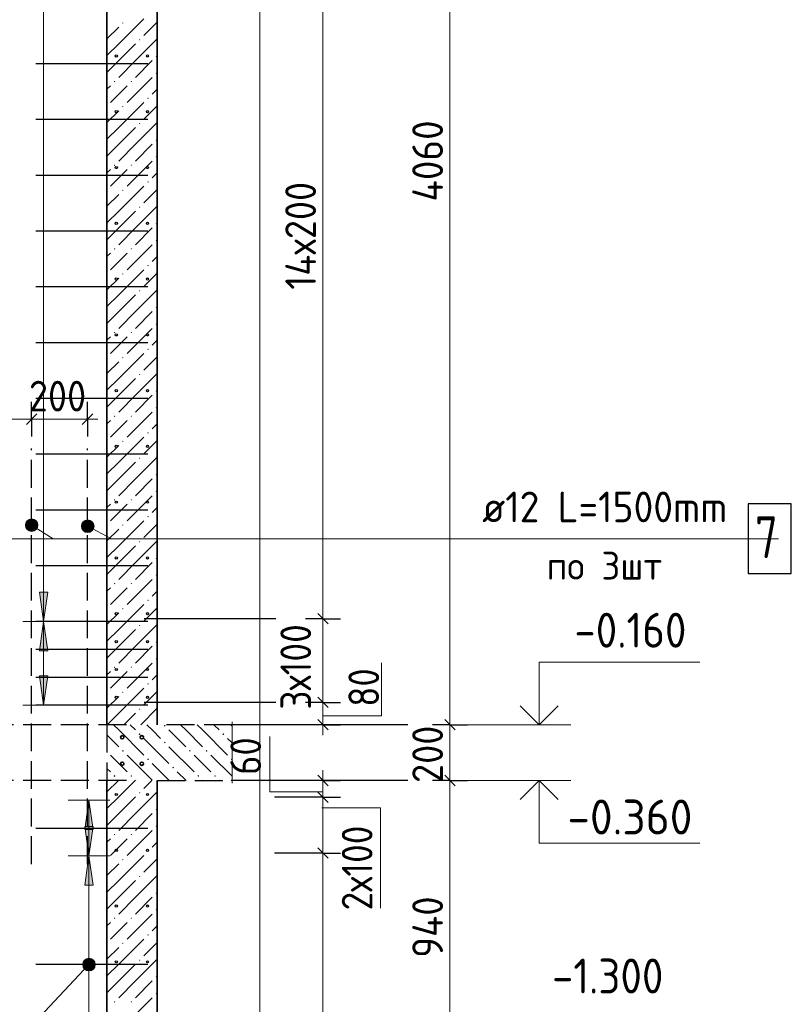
# Model space of a CAD drawing. Header units: millimetres. Extents: x 0 to 21000, y -5 to 14855.
# Tile 7 of 31: x 5058 to 7824, y 4223 to 7753. Entities that reach past the tile are written whole.
import ezdxf

# ---------------------------------------------------------------- set-up
doc = ezdxf.new("R2010")
doc.units = ezdxf.units.MM
doc.linetypes.add('______2', pattern=[135, 100, -35])
for name, color, linetype, lineweight in [('Standard', 7, 'Continuous', 25), ('Выпуски арматуры Г-обр.', 7, 'Continuous', 25), ('Общий02', 7, 'Continuous', 18), ('Позиционная метка линия выноска', 7, 'Continuous', 13), ('Размерная линия_ общее', 7, 'Continuous', 13), ('Стена обрамление Г-обр.', 7, 'Continuous', 25), ('Стена Хомут', 7, 'Continuous', 25)]:
    doc.layers.add(name, color=color, linetype=linetype, lineweight=lineweight)
doc.layers.add('ЖБ Перекрытие верхний уровень', color=7, linetype='Continuous', lineweight=25, true_color=0xe0e0ff)
doc.layers.add('ЖБ Стена верхний уровень', color=7, linetype='Continuous', lineweight=25, true_color=0x006e00)
doc.layers.add('Размерная выноска', color=7, linetype='Continuous')
doc.styles.add('ISOCPEUR', font='txt')

msp = doc.modelspace()

# ---------------------------------------------------------------- hatches: boundary and pattern name
at = {"layer": 'ЖБ Перекрытие верхний уровень', "linetype": 'Continuous', "lineweight": 18, "transparency": 33554687}
for points in [[(5484.6, 5191.3), (5487.8, 5194.6), (5491.1, 5191.3), (5487.8, 5188.1)], [(5574.6, 5221.3), (5577.8, 5224.6), (5581.1, 5221.3), (5577.8, 5218.1)], [(5784.6, 5191.3), (5787.8, 5194.6), (5791.1, 5191.3), (5787.8, 5188.1)], [(5574.6, 5161.3), (5577.8, 5164.6), (5581.1, 5161.3), (5577.8, 5158.1)], [(5370.6, 5131.8), (5371.1, 5131.3), (5370.6, 5130.9)], [(5424.6, 5131.3), (5427.8, 5134.6), (5431.1, 5131.3), (5427.8, 5128.1)], [(5664.6, 5131.3), (5667.8, 5134.6), (5671.1, 5131.3), (5667.8, 5128.1)], [(5724.6, 5131.3), (5727.8, 5134.6), (5731.1, 5131.3), (5727.8, 5128.1)], [(5514.6, 5101.3), (5517.8, 5104.6), (5521.1, 5101.3), (5517.8, 5098.1)], [(5814.6, 5101.3), (5817.8, 5104.6), (5819, 5103.4), (5819, 5099.3), (5817.8, 5098.1)], [(5604.6, 5071.3), (5607.8, 5074.6), (5611.1, 5071.3), (5607.8, 5068.1)], [(5394.6, 5041.3), (5397.8, 5044.6), (5401.1, 5041.3), (5397.8, 5038.1)], [(5454.6, 5041.3), (5457.8, 5044.6), (5461.1, 5041.3), (5457.8, 5038.1)], [(5694.6, 5041.3), (5697.8, 5044.6), (5701.1, 5041.3), (5697.8, 5038.1)], [(5754.6, 5041.3), (5757.8, 5044.6), (5761.1, 5041.3), (5757.8, 5038.1)]]:
    msp.add_hatch(color=7, dxfattribs=at).paths.add_polyline_path(points, flags=16)
at = {"layer": 'ЖБ Стена верхний уровень', "linetype": 'Continuous', "lineweight": 18, "transparency": 33554687}
for points in [[(5425.3, 7741.3), (5427.8, 7743.8), (5430.3, 7741.3), (5427.8, 7738.8)], [(5485.3, 7681.3), (5487.8, 7683.8), (5490.3, 7681.3), (5487.8, 7678.8)], [(5545.3, 7621.3), (5547.8, 7623.8), (5550.3, 7621.3), (5547.8, 7618.8)], [(5545.3, 7561.3), (5547.8, 7563.8), (5550.3, 7561.3), (5547.8, 7558.8)], [(5395.3, 7531.3), (5397.8, 7533.8), (5400.3, 7531.3), (5397.8, 7528.8)], [(5455.3, 7531.3), (5457.8, 7533.8), (5460.3, 7531.3), (5457.8, 7528.8)], [(5515.3, 7471.3), (5517.8, 7473.8), (5520.3, 7471.3), (5517.8, 7468.8)], [(5425.3, 7441.3), (5427.8, 7443.8), (5430.3, 7441.3), (5427.8, 7438.8)], [(5485.3, 7381.3), (5487.8, 7383.8), (5490.3, 7381.3), (5487.8, 7378.8)], [(5545.3, 7321.3), (5547.8, 7323.8), (5550.3, 7321.3), (5547.8, 7318.8)], [(5545.3, 7261.3), (5547.8, 7263.8), (5550.3, 7261.3), (5547.8, 7258.8)], [(5395.3, 7231.3), (5397.8, 7233.8), (5400.3, 7231.3), (5397.8, 7228.8)], [(5455.3, 7231.3), (5457.8, 7233.8), (5460.3, 7231.3), (5457.8, 7228.8)], [(5515.3, 7171.3), (5517.8, 7173.8), (5520.3, 7171.3), (5517.8, 7168.8)], [(5425.3, 7141.3), (5427.8, 7143.8), (5430.3, 7141.3), (5427.8, 7138.8)], [(5485.3, 7081.3), (5487.8, 7083.8), (5490.3, 7081.3), (5487.8, 7078.8)], [(5545.3, 7021.3), (5547.8, 7023.8), (5550.3, 7021.3), (5547.8, 7018.8)], [(5545.3, 6961.3), (5547.8, 6963.8), (5550.3, 6961.3), (5547.8, 6958.8)], [(5395.3, 6931.3), (5397.8, 6933.8), (5400.3, 6931.3), (5397.8, 6928.8)], [(5455.3, 6931.3), (5457.8, 6933.8), (5460.3, 6931.3), (5457.8, 6928.8)], [(5515.3, 6871.3), (5517.8, 6873.8), (5520.3, 6871.3), (5517.8, 6868.8)], [(5425.3, 6841.3), (5427.8, 6843.8), (5430.3, 6841.3), (5427.8, 6838.8)], [(5485.3, 6781.3), (5487.8, 6783.8), (5490.3, 6781.3), (5487.8, 6778.8)], [(5545.3, 6721.3), (5547.8, 6723.8), (5550.3, 6721.3), (5547.8, 6718.8)], [(5545.3, 6661.3), (5547.8, 6663.8), (5550.3, 6661.3), (5547.8, 6658.8)], [(5395.3, 6631.3), (5397.8, 6633.8), (5400.3, 6631.3), (5397.8, 6628.8)], [(5455.3, 6631.3), (5457.8, 6633.8), (5460.3, 6631.3), (5457.8, 6628.8)], [(5515.3, 6571.3), (5517.8, 6573.8), (5520.3, 6571.3), (5517.8, 6568.8)], [(5425.3, 6541.3), (5427.8, 6543.8), (5430.3, 6541.3), (5427.8, 6538.8)], [(5485.3, 6481.3), (5487.8, 6483.8), (5490.3, 6481.3), (5487.8, 6478.8)], [(5545.3, 6421.3), (5547.8, 6423.8), (5550.3, 6421.3), (5547.8, 6418.8)], [(5545.3, 6361.3), (5547.8, 6363.8), (5550.3, 6361.3), (5547.8, 6358.8)], [(5395.3, 6331.3), (5397.8, 6333.8), (5400.3, 6331.3), (5397.8, 6328.8)], [(5455.3, 6331.3), (5457.8, 6333.8), (5460.3, 6331.3), (5457.8, 6328.8)], [(5515.3, 6271.3), (5517.8, 6273.8), (5520.3, 6271.3), (5517.8, 6268.8)], [(5425.3, 6241.3), (5427.8, 6243.8), (5430.3, 6241.3), (5427.8, 6238.8)], [(5485.3, 6181.3), (5487.8, 6183.8), (5490.3, 6181.3), (5487.8, 6178.8)], [(5545.3, 6121.3), (5547.8, 6123.8), (5550.3, 6121.3), (5547.8, 6118.8)], [(5545.3, 6061.3), (5547.8, 6063.8), (5550.3, 6061.3), (5547.8, 6058.8)], [(5395.3, 6031.3), (5397.8, 6033.8), (5400.3, 6031.3), (5397.8, 6028.8)], [(5455.3, 6031.3), (5457.8, 6033.8), (5460.3, 6031.3), (5457.8, 6028.8)], [(5515.3, 5971.3), (5517.8, 5973.8), (5520.3, 5971.3), (5517.8, 5968.8)], [(5425.3, 5941.3), (5427.8, 5943.8), (5430.3, 5941.3), (5427.8, 5938.8)], [(5485.3, 5881.3), (5487.8, 5883.8), (5490.3, 5881.3), (5487.8, 5878.8)], [(5545.3, 5821.3), (5547.8, 5823.8), (5550.3, 5821.3), (5547.8, 5818.8)], [(5545.3, 5761.3), (5547.8, 5763.8), (5550.3, 5761.3), (5547.8, 5758.8)], [(5395.3, 5731.3), (5397.8, 5733.8), (5400.3, 5731.3), (5397.8, 5728.8)], [(5455.3, 5731.3), (5457.8, 5733.8), (5460.3, 5731.3), (5457.8, 5728.8)], [(5515.3, 5671.3), (5517.8, 5673.8), (5520.3, 5671.3), (5517.8, 5668.8)], [(5425.3, 5641.3), (5427.8, 5643.8), (5430.3, 5641.3), (5427.8, 5638.8)], [(5485.3, 5581.3), (5487.8, 5583.8), (5490.3, 5581.3), (5487.8, 5578.8)], [(5545.3, 5521.3), (5547.8, 5523.8), (5550.3, 5521.3), (5547.8, 5518.8)], [(5545.3, 5461.3), (5547.8, 5463.8), (5550.3, 5461.3), (5547.8, 5458.8)], [(5395.3, 5431.3), (5397.8, 5433.8), (5400.3, 5431.3), (5397.8, 5428.8)], [(5455.3, 5431.3), (5457.8, 5433.8), (5460.3, 5431.3), (5457.8, 5428.8)], [(5515.3, 5371.3), (5517.8, 5373.8), (5520.3, 5371.3), (5517.8, 5368.8)], [(5425.3, 5341.3), (5427.8, 5343.8), (5430.3, 5341.3), (5427.8, 5338.8)], [(5485.3, 5281.3), (5487.8, 5283.8), (5490.3, 5281.3), (5487.8, 5278.8)], [(5485.3, 4981.3), (5487.8, 4983.8), (5490.3, 4981.3), (5487.8, 4978.8)], [(5545.3, 4921.3), (5547.8, 4923.8), (5550.3, 4921.3), (5547.8, 4918.8)], [(5545.3, 4861.3), (5547.8, 4863.8), (5550.3, 4861.3), (5547.8, 4858.8)], [(5395.3, 4831.3), (5397.8, 4833.8), (5400.3, 4831.3), (5397.8, 4828.8)], [(5455.3, 4831.3), (5457.8, 4833.8), (5460.3, 4831.3), (5457.8, 4828.8)], [(5515.3, 4771.3), (5517.8, 4773.8), (5520.3, 4771.3), (5517.8, 4768.8)], [(5425.3, 4741.3), (5427.8, 4743.8), (5430.3, 4741.3), (5427.8, 4738.8)], [(5485.3, 4681.3), (5487.8, 4683.8), (5490.3, 4681.3), (5487.8, 4678.8)], [(5545.3, 4621.3), (5547.8, 4623.8), (5550.3, 4621.3), (5547.8, 4618.8)], [(5545.3, 4561.3), (5547.8, 4563.8), (5550.3, 4561.3), (5547.8, 4558.8)], [(5395.3, 4531.3), (5397.8, 4533.8), (5400.3, 4531.3), (5397.8, 4528.8)], [(5455.3, 4531.3), (5457.8, 4533.8), (5460.3, 4531.3), (5457.8, 4528.8)], [(5515.3, 4471.3), (5517.8, 4473.8), (5520.3, 4471.3), (5517.8, 4468.8)], [(5425.3, 4441.3), (5427.8, 4443.8), (5430.3, 4441.3), (5427.8, 4438.8)], [(5485.3, 4381.3), (5487.8, 4383.8), (5490.3, 4381.3), (5487.8, 4378.8)], [(5545.3, 4321.3), (5547.8, 4323.8), (5550.3, 4321.3), (5547.8, 4318.8)], [(5545.3, 4261.3), (5547.8, 4263.8), (5550.3, 4261.3), (5547.8, 4258.8)], [(5395.3, 4231.3), (5397.8, 4233.8), (5400.3, 4231.3), (5397.8, 4228.8)], [(5455.3, 4231.3), (5457.8, 4233.8), (5460.3, 4231.3), (5457.8, 4228.8)]]:
    msp.add_hatch(color=7, dxfattribs=at).paths.add_polyline_path(points, flags=16)
at = {"layer": 'Общий02', "linetype": 'Continuous', "lineweight": 13, "transparency": 33554687}
for points in [[(5158.7, 5700), (5143.7, 5595), (5128.7, 5700)], [(5158.7, 5400), (5143.7, 5295), (5128.7, 5400)], [(5321.2, 4860), (5306.2, 4755), (5291.2, 4860)]]:
    msp.add_hatch(color=7, dxfattribs=at).paths.add_polyline_path(points, flags=16)
for points in [[(5158.7, 5490), (5143.7, 5595), (5128.7, 5490)], [(5321.2, 4850), (5306.2, 4955), (5291.2, 4850)], [(5321.2, 4650), (5306.2, 4755), (5291.2, 4650)]]:
    msp.add_hatch(color=7, dxfattribs=at).paths.add_polyline_path(points)
at = {"layer": 'Позиционная метка линия выноска', "linetype": 'Continuous', "lineweight": 13, "transparency": 33554687}
for points in [[(5080.7, 5930.5), (5090.5, 5960.6), (5078.3, 5941.7)], [(5078.3, 5941.7), (5090.5, 5960.6), (5081.7, 5952.9)], [(5088.4, 5921.8), (5101.7, 5963), (5080.7, 5930.5)], [(5080.7, 5930.5), (5101.7, 5963), (5090.5, 5960.6)], [(5088.4, 5921.8), (5112.8, 5959.6), (5101.7, 5963)], [(5099.6, 5918.3), (5112.8, 5959.6), (5088.4, 5921.8)], [(5099.6, 5918.3), (5120.6, 5950.8), (5112.8, 5959.6)], [(5110.8, 5920.7), (5120.6, 5950.8), (5099.6, 5918.3)], [(5110.8, 5920.7), (5123, 5939.6), (5120.6, 5950.8)], [(5123, 5939.6), (5110.8, 5920.7), (5119.5, 5928.5)], [(5282.8, 5925.1), (5290, 5955.9), (5279.4, 5936.1)], [(5279.4, 5936.1), (5290, 5955.9), (5282, 5947.5)], [(5291.2, 5917), (5301, 5959.2), (5282.8, 5925.1)], [(5282.8, 5925.1), (5301, 5959.2), (5290, 5955.9)], [(5291.2, 5917), (5312.4, 5956.7), (5301, 5959.2)], [(5302.6, 5914.5), (5312.4, 5956.7), (5291.2, 5917)], [(5302.6, 5914.5), (5320.8, 5948.6), (5312.4, 5956.7)], [(5313.6, 5917.8), (5320.8, 5948.6), (5302.6, 5914.5)], [(5313.6, 5917.8), (5324.2, 5937.7), (5320.8, 5948.6)], [(5324.2, 5937.7), (5313.6, 5917.8), (5321.6, 5926.3)], [(5284.4, 4370.1), (5322.6, 4349.6), (5289.8, 4380.5)], [(5289.8, 4380.5), (5328.1, 4360), (5299.8, 4386.5)], [(5289.8, 4380.5), (5322.6, 4349.6), (5328.1, 4360)], [(5299.8, 4386.5), (5327.7, 4371.5), (5311.3, 4386.8)], [(5299.8, 4386.5), (5328.1, 4360), (5327.7, 4371.5)], [(5311.3, 4386.8), (5327.7, 4371.5), (5321.6, 4381.4)], [(5284.8, 4358.6), (5312.6, 4343.6), (5284.4, 4370.1)], [(5284.4, 4370.1), (5312.6, 4343.6), (5322.6, 4349.6)], [(5301.2, 4343.2), (5284.8, 4358.6), (5290.8, 4348.6)], [(5284.8, 4358.6), (5301.2, 4343.2), (5312.6, 4343.6)]]:
    msp.add_hatch(color=7, dxfattribs=at).paths.add_polyline_path(points)

# ---------------------------------------------------------------- linework, layer by layer
at = {"layer": 'Standard', "color": 251, "linetype": 'Continuous', "lineweight": -3, "true_color": 0x656565, "transparency": 33554687}
for p, q in [((5100.6, 6320.9), (5100.6, 6383.4)), ((5300.6, 6320.9), (5300.6, 6383.4)), ((5100.6, 6320.9), (5100.6, 6258.4)), ((5100.6, 6320.9), (5100.6, 6320.9)), ((5300.6, 6320.9), (5300.6, 6258.4)), ((5300.6, 6320.9), (5300.6, 6320.9)), ((5975.9, 5605), (5504.3, 5605)), ((6144.9, 5605), (6082.4, 5605)), ((6144.9, 5605), (6118.9, 5605)), ((6144.9, 5605), (6207.4, 5605)), ((5975.9, 5305), (5504.3, 5305)), ((6144.9, 5305), (6082.4, 5305)), ((6144.9, 5305), (6118.9, 5305)), ((6144.9, 5305), (6207.4, 5305)), ((6144.9, 5225), (5985.3, 5225)), ((6144.9, 5225), (6082.4, 5225)), ((6144.9, 5225), (6207.4, 5225)), ((6144.9, 5025), (6005.3, 5025)), ((6144.9, 5025), (6082.4, 5025)), ((6144.9, 5025), (6207.4, 5025)), ((6144.9, 4965), (5971.3, 4965)), ((6144.9, 4965), (6082.4, 4965)), ((6144.9, 4965), (6207.4, 4965)), ((6144.9, 4765), (5971.3, 4765)), ((6144.9, 4765), (6082.4, 4765)), ((6144.9, 4765), (6207.4, 4765))]:
    msp.add_line(p, q, dxfattribs=at)
at = {"layer": 'Standard', "color": 251, "linetype": 'Continuous', "lineweight": 13, "true_color": 0x656565, "transparency": 33554687}
for p, q in [((5100.6, 6320.9), (4900.6, 6320.9)), ((5300.6, 6320.9), (5100.6, 6320.9)), ((5300.6, 6320.9), (5338.1, 6320.9)), ((6144.9, 5305), (6144.9, 5605)), ((6354.9, 5256.7), (6354.9, 5446.7)), ((6144.9, 5256.7), (6354.9, 5256.7)), ((6144.9, 5225), (6144.9, 5187.5)), ((5954.9, 4984), (5954.9, 5183)), ((6144.9, 5025), (6144.9, 5062.5)), ((6144.9, 4965), (6144.9, 5025)), ((6144.9, 4984), (5954.9, 4984)), ((6144.9, 4765), (6144.9, 4965)), ((6140.9, 4926.7), (6350.9, 4926.7)), ((6350.9, 4926.7), (6350.9, 4567.5)), ((6144.9, 2565), (6144.9, 4765))]:
    msp.add_line(p, q, dxfattribs=at)
at = {"layer": 'Standard', "color": 251, "linetype": 'Continuous', "lineweight": 25, "true_color": 0x656565, "transparency": 33554687}
for p, q in [((5119.4, 6339.7), (5081.9, 6302.2)), ((5319.4, 6339.7), (5281.9, 6302.2)), ((6163.7, 5586.3), (6126.2, 5623.8)), ((6163.7, 5286.3), (6126.2, 5323.8)), ((6163.7, 5206.3), (6126.2, 5243.8)), ((6163.7, 5006.3), (6126.2, 5043.8)), ((6163.7, 4946.3), (6126.2, 4983.8)), ((6163.7, 4746.3), (6126.2, 4783.8))]:
    msp.add_line(p, q, dxfattribs=at)
at = {"layer": 'Standard', "color": 7, "linetype": 'Continuous', "lineweight": 13, "transparency": 33554687}
for p, q in [((7032.9, 5225), (6657.9, 5225)), ((7032.9, 5025), (6657.9, 5025))]:
    msp.add_line(p, q, dxfattribs=at)
at = {"layer": 'Standard', "color": 254, "linetype": 'Continuous', "lineweight": 13, "true_color": 0xc4c4ff, "transparency": 33554687}
msp.add_lwpolyline([(1837.4, 1785), (5919, 1785), (5919, 13785), (1837.4, 13785), (1837.4, 1785)], dxfattribs=at)
at = {"layer": 'Standard', "color": 251, "linetype": 'Continuous', "lineweight": 13, "true_color": 0x656565, "transparency": 33554687}
for points in [[(6144.9, 5605), (6144.9, 6601.2), (6144.9, 6601.2), (6144.9, 7228.5), (6144.9, 7228.5), (6144.9, 8286.2), (6144.9, 8286.2), (6144.9, 8405)], [(6144.9, 5225), (6144.9, 5225.6), (6144.9, 5225.6), (6144.9, 5305)]]:
    msp.add_lwpolyline(points, dxfattribs=at)
at = {"layer": 'Standard', "color": 7, "linetype": 'Continuous', "lineweight": 13, "transparency": 33554687}
for points in [[(6920.4, 5225), (6920.4, 5450), (7496, 5450)], [(6920.4, 5025), (6920.4, 4800), (7496, 4800)]]:
    msp.add_lwpolyline(points, dxfattribs=at)
at = {"layer": 'Standard', "color": 7, "linetype": 'Continuous', "lineweight": 35, "transparency": 33554687}
for points in [[(6852.3, 5293.1), (6920.4, 5225), (6988.5, 5293.1)], [(6852.3, 4957), (6920.4, 5025), (6988.5, 4957)]]:
    msp.add_lwpolyline(points, dxfattribs=at)
at = {"layer": 'Выпуски арматуры Г-обр.', "color": 7, "linetype": 'Continuous', "lineweight": 25, "transparency": 33554687}
msp.add_lwpolyline([(7668.6, 5767.5), (7823.6, 5767.5), (7823.6, 6017.5), (7668.6, 6017.5), (7668.6, 5767.5)], dxfattribs=at)
at = {"layer": 'ЖБ Перекрытие верхний уровень', "color": 7, "linetype": '______2', "lineweight": 25, "transparency": 33554687}
for p, q in [((5100.6, 4725), (5100.6, 6215)), ((5300.6, 4725), (5300.6, 6215)), ((5440.6, 5225), (2400.6, 5225)), ((5370.6, 5225), (5370.6, 5025)), ((5819, 5225), (5550.6, 5225)), ((5440.6, 5025), (2400.6, 5025)), ((5550.6, 5025), (5819, 5025))]:
    msp.add_line(p, q, dxfattribs=at)
at = {"layer": 'ЖБ Перекрытие верхний уровень', "color": 9, "linetype": 'Continuous', "lineweight": 18, "true_color": 0xc7c7c7, "transparency": 33554687}
for p, q in [((5394.1, 5225), (5412.8, 5206.3)), ((5412.8, 5206.3), (5502.8, 5116.3)), ((5454.1, 5225), (5472.8, 5206.3)), ((5532.8, 5206.3), (5514.1, 5225)), ((5562.8, 5176.3), (5532.8, 5206.3)), ((5592.8, 5206.3), (5652.8, 5146.3)), ((5652.8, 5206.3), (5634.1, 5225)), ((5652.8, 5206.3), (5712.8, 5146.3)), ((5694.1, 5225), (5712.8, 5206.3)), ((5712.8, 5206.3), (5802.8, 5116.3)), ((5754.1, 5225), (5772.8, 5206.3)), ((5819, 5220.2), (5814.1, 5225)), ((5370.6, 5188.5), (5412.8, 5146.3)), ((5502.8, 5176.3), (5592.8, 5086.3)), ((5802.8, 5176.3), (5819, 5160.2)), ((5592.8, 5146.3), (5682.8, 5056.3)), ((5412.8, 5086.3), (5382.8, 5116.3)), ((5442.8, 5056.3), (5412.8, 5086.3)), ((5442.8, 5116.3), (5532.8, 5026.3)), ((5532.8, 5086.3), (5594.1, 5025)), ((5712.8, 5086.3), (5682.8, 5116.3)), ((5742.8, 5056.3), (5712.8, 5086.3)), ((5742.8, 5116.3), (5819, 5040.2)), ((5370.6, 5068.5), (5382.8, 5056.3)), ((5654.1, 5025), (5622.8, 5056.3)), ((5412.8, 5026.3), (5414.1, 5025)), ((5472.8, 5026.3), (5474.1, 5025)), ((5712.8, 5026.3), (5714.1, 5025)), ((5772.8, 5026.3), (5774.1, 5025))]:
    msp.add_line(p, q, dxfattribs=at)
at = {"layer": 'ЖБ Стена верхний уровень', "color": 7, "linetype": 'Continuous', "lineweight": 35, "transparency": 33554687}
for p, q in [((5370.6, 9285), (5370.6, 5225)), ((5550.6, 5225), (5550.6, 9285)), ((5370.6, 5025), (5370.6, 2285)), ((5550.6, 2285), (5550.6, 5025))]:
    msp.add_line(p, q, dxfattribs=at)
at = {"layer": 'ЖБ Стена верхний уровень', "color": 251, "linetype": 'Continuous', "lineweight": 18, "true_color": 0x494949, "transparency": 33554687}
for p, q in [((5412.8, 7666.3), (5502.8, 7756.3)), ((5550.6, 7744.1), (5502.8, 7696.3)), ((5412.8, 7726.3), (5370.6, 7684.2)), ((5412.8, 7666.3), (5370.6, 7624.2)), ((5472.8, 7666.3), (5412.8, 7606.3)), ((5472.8, 7606.3), (5550.6, 7684.2)), ((5412.8, 7606.3), (5370.6, 7564.2)), ((5472.8, 7606.3), (5412.8, 7546.3)), ((5532.8, 7606.3), (5472.8, 7546.3)), ((5532.8, 7546.3), (5442.8, 7456.3)), ((5382.8, 7516.3), (5370.6, 7504.2)), ((5382.8, 7456.3), (5412.8, 7486.3)), ((5412.8, 7486.3), (5442.8, 7516.3)), ((5550.6, 7504.1), (5532.8, 7486.3)), ((5412.8, 7366.3), (5502.8, 7456.3)), ((5412.8, 7426.3), (5370.6, 7384.2)), ((5550.6, 7444.1), (5502.8, 7396.3)), ((5472.8, 7306.3), (5550.6, 7384.2)), ((5412.8, 7366.3), (5370.6, 7324.2)), ((5472.8, 7366.3), (5412.8, 7306.3)), ((5412.8, 7306.3), (5370.6, 7264.2)), ((5472.8, 7306.3), (5412.8, 7246.3)), ((5532.8, 7306.3), (5472.8, 7246.3)), ((5532.8, 7246.3), (5442.8, 7156.3)), ((5382.8, 7216.3), (5370.6, 7204.2)), ((5412.8, 7186.3), (5442.8, 7216.3)), ((5550.6, 7204.1), (5532.8, 7186.3)), ((5382.8, 7156.3), (5412.8, 7186.3)), ((5412.8, 7066.3), (5502.8, 7156.3)), ((5550.6, 7144.1), (5502.8, 7096.3)), ((5412.8, 7126.3), (5370.6, 7084.2)), ((5412.8, 7066.3), (5370.6, 7024.2)), ((5472.8, 7066.3), (5412.8, 7006.3)), ((5472.8, 7006.3), (5550.6, 7084.2)), ((5412.8, 7006.3), (5370.6, 6964.2)), ((5472.8, 7006.3), (5412.8, 6946.3)), ((5532.8, 7006.3), (5472.8, 6946.3)), ((5532.8, 6946.3), (5442.8, 6856.3)), ((5382.8, 6916.3), (5370.6, 6904.2)), ((5382.8, 6856.3), (5412.8, 6886.3)), ((5412.8, 6886.3), (5442.8, 6916.3)), ((5550.6, 6904.1), (5532.8, 6886.3)), ((5412.8, 6766.3), (5502.8, 6856.3)), ((5412.8, 6826.3), (5370.6, 6784.2)), ((5550.6, 6844.1), (5502.8, 6796.3)), ((5472.8, 6706.3), (5550.6, 6784.2)), ((5412.8, 6766.3), (5370.6, 6724.2)), ((5472.8, 6766.3), (5412.8, 6706.3)), ((5412.8, 6706.3), (5370.6, 6664.2)), ((5472.8, 6706.3), (5412.8, 6646.3)), ((5532.8, 6706.3), (5472.8, 6646.3)), ((5532.8, 6646.3), (5442.8, 6556.3)), ((5382.8, 6616.3), (5370.6, 6604.2)), ((5412.8, 6586.3), (5442.8, 6616.3)), ((5550.6, 6604.1), (5532.8, 6586.3)), ((5382.8, 6556.3), (5412.8, 6586.3)), ((5412.8, 6466.3), (5502.8, 6556.3)), ((5550.6, 6544.1), (5502.8, 6496.3)), ((5412.8, 6526.3), (5370.6, 6484.2)), ((5412.8, 6466.3), (5370.6, 6424.2)), ((5472.8, 6466.3), (5412.8, 6406.3)), ((5472.8, 6406.3), (5550.6, 6484.2)), ((5412.8, 6406.3), (5370.6, 6364.2)), ((5472.8, 6406.3), (5412.8, 6346.3)), ((5532.8, 6406.3), (5472.8, 6346.3)), ((5532.8, 6346.3), (5442.8, 6256.3)), ((5382.8, 6316.3), (5370.6, 6304.2)), ((5382.8, 6256.3), (5412.8, 6286.3)), ((5412.8, 6286.3), (5442.8, 6316.3)), ((5550.6, 6304.1), (5532.8, 6286.3)), ((5412.8, 6166.3), (5502.8, 6256.3)), ((5412.8, 6226.3), (5370.6, 6184.2)), ((5550.6, 6244.1), (5502.8, 6196.3)), ((5472.8, 6106.3), (5550.6, 6184.2)), ((5412.8, 6166.3), (5370.6, 6124.2)), ((5472.8, 6166.3), (5412.8, 6106.3)), ((5412.8, 6106.3), (5370.6, 6064.2)), ((5472.8, 6106.3), (5412.8, 6046.3)), ((5532.8, 6106.3), (5472.8, 6046.3)), ((5532.8, 6046.3), (5442.8, 5956.3)), ((5382.8, 6016.3), (5370.6, 6004.2)), ((5412.8, 5986.3), (5442.8, 6016.3)), ((5550.6, 6004.1), (5532.8, 5986.3)), ((5382.8, 5956.3), (5412.8, 5986.3)), ((5412.8, 5866.3), (5502.8, 5956.3)), ((5550.6, 5944.1), (5502.8, 5896.3)), ((5412.8, 5926.3), (5370.6, 5884.2)), ((5412.8, 5866.3), (5370.6, 5824.2)), ((5472.8, 5866.3), (5412.8, 5806.3)), ((5472.8, 5806.3), (5550.6, 5884.2)), ((5412.8, 5806.3), (5370.6, 5764.2)), ((5472.8, 5806.3), (5412.8, 5746.3)), ((5532.8, 5806.3), (5472.8, 5746.3)), ((5532.8, 5746.3), (5442.8, 5656.3)), ((5382.8, 5716.3), (5370.6, 5704.2)), ((5382.8, 5656.3), (5412.8, 5686.3)), ((5412.8, 5686.3), (5442.8, 5716.3)), ((5550.6, 5704.1), (5532.8, 5686.3)), ((5412.8, 5566.3), (5502.8, 5656.3)), ((5412.8, 5626.3), (5370.6, 5584.2)), ((5550.6, 5644.1), (5502.8, 5596.3)), ((5472.8, 5506.3), (5550.6, 5584.2)), ((5412.8, 5566.3), (5370.6, 5524.2)), ((5472.8, 5566.3), (5412.8, 5506.3)), ((5412.8, 5506.3), (5370.6, 5464.2)), ((5472.8, 5506.3), (5412.8, 5446.3)), ((5532.8, 5506.3), (5472.8, 5446.3)), ((5532.8, 5446.3), (5442.8, 5356.3)), ((5382.8, 5416.3), (5370.6, 5404.2)), ((5412.8, 5386.3), (5442.8, 5416.3)), ((5550.6, 5404.1), (5532.8, 5386.3)), ((5382.8, 5356.3), (5412.8, 5386.3)), ((5412.8, 5266.3), (5502.8, 5356.3)), ((5550.6, 5344.1), (5502.8, 5296.3)), ((5412.8, 5326.3), (5370.6, 5284.2)), ((5412.8, 5266.3), (5371.5, 5225)), ((5472.8, 5266.3), (5431.5, 5225)), ((5491.5, 5225), (5550.6, 5284.2)), ((5411.5, 5025), (5370.6, 4984.2)), ((5412.8, 4966.3), (5471.5, 5025)), ((5531.5, 5025), (5502.8, 4996.3)), ((5472.8, 4906.3), (5550.6, 4984.2)), ((5412.8, 4966.3), (5370.6, 4924.2)), ((5472.8, 4966.3), (5412.8, 4906.3)), ((5412.8, 4906.3), (5370.6, 4864.2)), ((5472.8, 4906.3), (5412.8, 4846.3)), ((5532.8, 4906.3), (5472.8, 4846.3)), ((5532.8, 4846.3), (5442.8, 4756.3)), ((5382.8, 4816.3), (5370.6, 4804.2)), ((5412.8, 4786.3), (5442.8, 4816.3)), ((5550.6, 4804.1), (5532.8, 4786.3)), ((5382.8, 4756.3), (5412.8, 4786.3)), ((5412.8, 4666.3), (5502.8, 4756.3)), ((5550.6, 4744.1), (5502.8, 4696.3)), ((5412.8, 4726.3), (5370.6, 4684.2)), ((5412.8, 4666.3), (5370.6, 4624.2)), ((5472.8, 4666.3), (5412.8, 4606.3)), ((5472.8, 4606.3), (5550.6, 4684.2)), ((5412.8, 4606.3), (5370.6, 4564.2)), ((5472.8, 4606.3), (5412.8, 4546.3)), ((5532.8, 4606.3), (5472.8, 4546.3)), ((5532.8, 4546.3), (5442.8, 4456.3)), ((5382.8, 4516.3), (5370.6, 4504.2)), ((5382.8, 4456.3), (5412.8, 4486.3)), ((5412.8, 4486.3), (5442.8, 4516.3)), ((5550.6, 4504.1), (5532.8, 4486.3)), ((5412.8, 4366.3), (5502.8, 4456.3)), ((5412.8, 4426.3), (5370.6, 4384.2)), ((5550.6, 4444.1), (5502.8, 4396.3)), ((5472.8, 4306.3), (5550.6, 4384.1)), ((5412.8, 4366.3), (5370.6, 4324.2)), ((5472.8, 4366.3), (5412.8, 4306.3)), ((5412.8, 4306.3), (5370.6, 4264.2)), ((5472.8, 4306.3), (5412.8, 4246.3)), ((5532.8, 4306.3), (5472.8, 4246.3)), ((5532.8, 4246.3), (5442.8, 4156.3))]:
    msp.add_line(p, q, dxfattribs=at)
at = {"layer": 'Общий02', "color": 251, "linetype": 'Continuous', "lineweight": 13, "true_color": 0x494949, "transparency": 33554687}
for p, q in [((5143.7, 5595), (5143.7, 8395)), ((5143.7, 5595), (5128.7, 5700)), ((5128.7, 5700), (5158.7, 5700)), ((5143.7, 5700), (5143.7, 5707.5)), ((5158.7, 5700), (5143.7, 5595)), ((5218.7, 5595), (5068.7, 5595)), ((5143.7, 5595), (5128.7, 5490)), ((5143.7, 5295), (5143.7, 5595)), ((5143.7, 5595), (5143.7, 5595)), ((5143.7, 5595), (5143.7, 5595)), ((5143.7, 5595), (5143.7, 5595)), ((5158.7, 5490), (5143.7, 5595)), ((5143.7, 5595), (5143.7, 5595)), ((5143.7, 5595), (5143.7, 5595)), ((5143.7, 5595), (5143.7, 5595)), ((5128.7, 5490), (5158.7, 5490)), ((5143.7, 5490), (5143.7, 5482.5)), ((5143.7, 5400), (5143.7, 5407.5)), ((5143.7, 5295), (5128.7, 5400)), ((5128.7, 5400), (5158.7, 5400)), ((5158.7, 5400), (5143.7, 5295)), ((5218.7, 5295), (5068.7, 5295)), ((5143.7, 5295), (5143.7, 5295)), ((5143.7, 5295), (5143.7, 5295)), ((5143.7, 5295), (5143.7, 5295)), ((5381.2, 4955), (5231.2, 4955)), ((5306.2, 4955), (5291.2, 4850)), ((5306.2, 4755), (5306.2, 4955)), ((5306.2, 4955), (5306.2, 4955)), ((5306.2, 4955), (5306.2, 4955)), ((5306.2, 4955), (5306.2, 4955)), ((5321.2, 4850), (5306.2, 4955)), ((5306.2, 4755), (5291.2, 4860)), ((5291.2, 4860), (5321.2, 4860)), ((5291.2, 4850), (5321.2, 4850)), ((5306.2, 4860), (5306.2, 4867.5)), ((5321.2, 4860), (5306.2, 4755)), ((5306.2, 4850), (5306.2, 4842.5)), ((5381.2, 4755), (5231.2, 4755)), ((5306.2, 4755), (5291.2, 4650)), ((5306.2, 4755), (5306.2, 4755)), ((5306.2, 4755), (5306.2, 4755)), ((5306.2, 4755), (5306.2, 4755)), ((5306.2, 2555), (5306.2, 4755)), ((5306.2, 4755), (5306.2, 4755)), ((5306.2, 4755), (5306.2, 4755)), ((5306.2, 4755), (5306.2, 4755)), ((5321.2, 4650), (5306.2, 4755)), ((5291.2, 4650), (5321.2, 4650)), ((5306.2, 4650), (5306.2, 4642.5))]:
    msp.add_line(p, q, dxfattribs=at)
at = {"layer": 'Позиционная метка линия выноска', "color": 7, "linetype": 'Continuous', "lineweight": 13, "transparency": 33554687}
for p, q in [((5081.7, 5952.9), (5081.7, 5952.9)), ((5112.8, 5959.6), (5112.8, 5959.6)), ((5282, 5947.5), (5282, 5947.5)), ((5312.4, 5956.7), (5312.4, 5956.7)), ((5088.4, 5921.8), (5088.4, 5921.8)), ((5119.5, 5928.5), (5119.5, 5928.5)), ((5291.2, 5917), (5291.2, 5917)), ((5321.6, 5926.3), (5321.6, 5926.3)), ((5289.8, 4380.5), (5289.8, 4380.5)), ((5321.6, 4381.4), (5321.6, 4381.4)), ((5290.8, 4348.6), (5290.8, 4348.6)), ((5322.6, 4349.6), (5322.6, 4349.6))]:
    msp.add_line(p, q, dxfattribs=at)
for points in [[(5177.4, 5891.1), (4957.4, 5891.1), (4900.6, 5947.9)], [(5387.4, 5891.1), (5177.4, 5891.1), (5100.6, 5940.7)], [(7777.4, 5891.1), (5387.4, 5891.1), (5301.8, 5936.9)], [(3452.1, 4158.4), (5112.1, 4158.4), (5306.2, 4365)]]:
    msp.add_lwpolyline(points, dxfattribs=at)
for centre in [(5100.6, 5940.7), (5301.8, 5936.9), (5306.2, 4365)]:
    msp.add_circle(centre, 22.5, dxfattribs=at)
at = {"layer": 'Размерная выноска', "color": 7, "linetype": 'Continuous', "lineweight": 13, "transparency": 33554687}
msp.add_line((5819, 5235), (5819, 5015), dxfattribs=at)
at = {"layer": 'Размерная линия_ общее', "color": 7, "linetype": 'Continuous', "lineweight": 13, "transparency": 33554687}
for p, q in [((6600.1, 5225), (6600.1, 9285)), ((6600.1, 5025), (6600.1, 5225)), ((6600.1, 3985), (6600.1, 5025))]:
    msp.add_line(p, q, dxfattribs=at)
at = {"layer": 'Размерная линия_ общее', "color": 7, "linetype": 'Continuous', "lineweight": 25, "transparency": 33554687}
for p, q in [((6618.9, 5206.3), (6581.4, 5243.8)), ((6618.9, 5006.3), (6581.4, 5043.8))]:
    msp.add_line(p, q, dxfattribs=at)
at = {"layer": 'Размерная линия_ общее', "color": 253, "linetype": 'Continuous', "lineweight": -3, "true_color": 0xa0a0a0, "transparency": 33554687}
for p, q in [((6448.6, 5225), (5815.9, 5225)), ((6600.1, 5225), (6537.6, 5225)), ((6600.1, 5225), (6662.6, 5225)), ((6448.6, 5025), (5815.9, 5025)), ((6600.1, 5025), (6537.6, 5025)), ((6600.1, 5025), (6662.6, 5025))]:
    msp.add_line(p, q, dxfattribs=at)
for points in [[(6600.1, 5225), (6591.6, 5225), (6591.6, 5225), (6591.6, 5225), (6591.6, 5225), (6591.6, 5225), (6591.6, 5225), (6591.6, 5225), (6591.6, 5225)], [(6600.1, 5025), (6591.6, 5025), (6591.6, 5025), (6591.6, 5025), (6591.6, 5025), (6591.6, 5025), (6591.6, 5025), (6591.6, 5025), (6591.6, 5025)]]:
    msp.add_lwpolyline(points, dxfattribs=at)
at = {"layer": 'Стена обрамление Г-обр.', "color": 7, "linetype": 'Continuous', "lineweight": 35, "transparency": 33554687}
for centre in [(5425.6, 5180), (5495.6, 5180), (5425.6, 5085), (5495.6, 5085)]:
    msp.add_circle(centre, 6, dxfattribs=at)
at = {"layer": 'Стена Хомут', "color": 36, "linetype": 'Continuous', "lineweight": 25, "true_color": 0x6e3c1e, "transparency": 33554687}
for p, q in [((5516.6, 7595), (5115.9, 7595)), ((5516.6, 7395), (5115.9, 7395)), ((5516.6, 7195), (5115.9, 7195)), ((5516.6, 6995), (5115.9, 6995)), ((5516.6, 6795), (5115.9, 6795)), ((5516.6, 6595), (5115.9, 6595)), ((5516.6, 6395), (5115.9, 6395)), ((5516.6, 6195), (5115.9, 6195)), ((5516.6, 5995), (5115.9, 5995)), ((5516.6, 5795), (5115.9, 5795)), ((5516.6, 5595), (5115.9, 5595)), ((5516.6, 5495), (5115.9, 5495)), ((5516.6, 5395), (5115.9, 5395)), ((5516.6, 5295), (5115.9, 5295)), ((5516.6, 4853), (5115.9, 4853)), ((5516.6, 4365), (5115.9, 4365))]:
    msp.add_line(p, q, dxfattribs=at)
for centre in [(5404.2, 7623), (5516, 7623), (5404.2, 7423), (5516, 7423), (5404.2, 7223), (5516, 7223), (5404.2, 7023), (5516, 7023), (5404.2, 6823), (5516, 6823), (5404.2, 6623), (5516, 6623), (5404.2, 6423), (5516, 6423), (5404.2, 6223), (5516, 6223), (5404.2, 6023), (5516, 6023), (5404.2, 5823), (5516, 5823), (5404.2, 5623), (5516, 5623), (5404.2, 5523), (5516, 5523), (5404.2, 5423), (5516, 5423), (5404.2, 5323), (5516, 5323), (5404.2, 4975), (5516, 4975), (5404.2, 4775), (5516, 4775), (5404.2, 4575), (5516, 4575), (5404.2, 4375), (5516, 4375)]:
    msp.add_circle(centre, 4, dxfattribs=at)

# ---------------------------------------------------------------- texts
at = {"layer": 'Standard', "color": 251, "linetype": 'Continuous', "lineweight": 25, "true_color": 0x656565, "transparency": 33554687, "char_height": 110, "attachment_point": 7, "rotation": 90, "style": 'ISOCPEUR'}
for s, insert, width in [('\\W0.91;14х200', (6119.9, 6785), 500.787), ('\\W0.89;3х100', (6102.4, 5279), 411.774), ('\\W0.87;80', (6346.2, 5289.6), 201.97), ('\\W0.87;60', (5923.1, 5045.1), 201.966), ('\\W0.89;2х100', (6322.4, 4559), 411.777)]:
    msp.add_mtext(s, dxfattribs=dict(at, insert=insert, width=width))
at = {"layer": 'Standard', "color": 251, "linetype": 'Continuous', "lineweight": 25, "true_color": 0x656565, "transparency": 33554687, "insert": (5090.6, 6348.4), "char_height": 110, "width": 280.994, "attachment_point": 7, "style": 'ISOCPEUR'}
msp.add_mtext('\\W0.91;200', dxfattribs=at)
at = {"layer": 'Standard', "color": 7, "linetype": 'Continuous', "lineweight": 13, "transparency": 33554687, "insert": (6715.6, 5951.1), "char_height": 110, "width": 1052.191, "attachment_point": 7, "style": 'ISOCPEUR'}
msp.add_mtext('\\W0.94;ø12 L=1500mm ', dxfattribs=at)
at = {"layer": 'Standard', "color": 7, "linetype": 'Continuous', "lineweight": 18, "transparency": 33554687, "insert": (6946.4, 5745.4), "char_height": 100, "width": 497.666, "attachment_point": 7, "style": 'ISOCPEUR'}
msp.add_mtext('\\W0.96;по 3шт', dxfattribs=at)
at = {"layer": 'Standard', "color": 7, "linetype": 'Continuous', "lineweight": 25, "transparency": 33554687, "char_height": 125, "attachment_point": 7, "style": 'ISOCPEUR'}
for s, insert, width in [('\\W0.90;-0.160', (7046, 5501.6), 505.883), ('\\W0.95;-0.360', (7021, 4831.7), 533.929), ('\\W0.90;-1.300', (6965.8, 4261.6), 505.883)]:
    msp.add_mtext(s, dxfattribs=dict(at, insert=insert, width=width))
at = {"layer": 'Выпуски арматуры Г-обр.', "color": 7, "linetype": 'Continuous', "lineweight": 13, "transparency": 33554687, "insert": (7693.6, 5822.5), "char_height": 150, "width": 163.203, "attachment_point": 7, "style": 'ISOCPEUR'}
msp.add_mtext('\\W0.78;7', dxfattribs=at)
at = {"layer": 'Размерная линия_ общее', "color": 7, "linetype": 'Continuous', "lineweight": 25, "transparency": 33554687, "char_height": 110, "attachment_point": 7, "rotation": 90, "style": 'ISOCPEUR'}
for s, insert, width in [('\\W0.93;4060', (6575.1, 7101), 370.193), ('\\W0.91;200', (6575.1, 5016.3), 280.99), ('\\W0.92;940', (6575.1, 4389.5), 292.219)]:
    msp.add_mtext(s, dxfattribs=dict(at, insert=insert, width=width))

doc.saveas('drawing.dxf')
